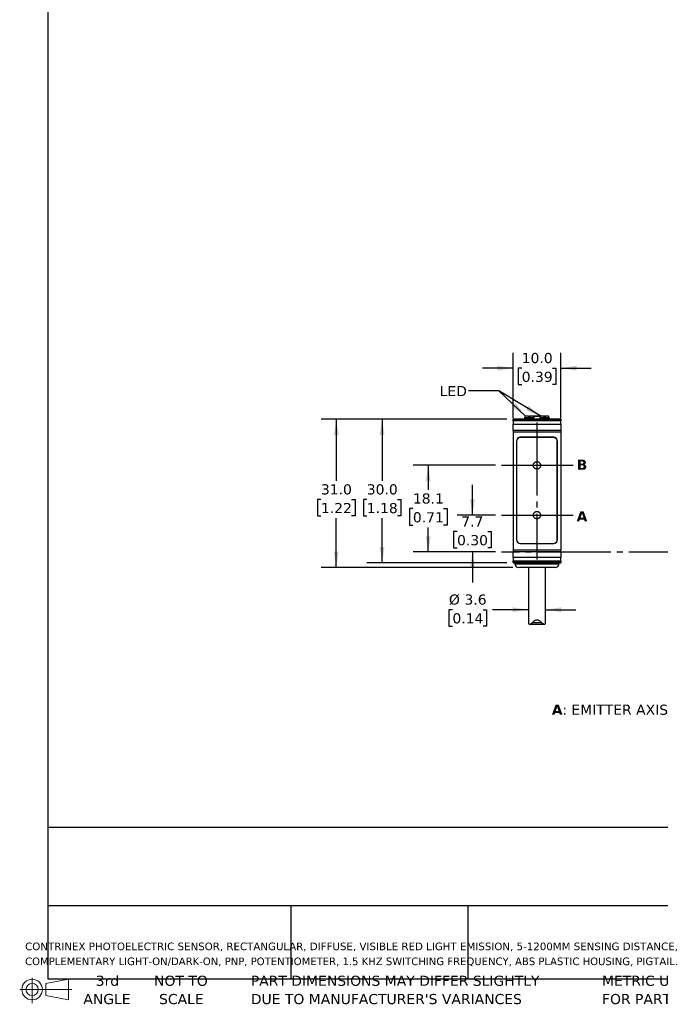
# Model space of a CAD drawing. Header units: millimetres. Extents: x 7 to 546, y 7 to 419.
# Tile 1 of 6: x 7 to 141, y 7 to 213. Entities that reach past the tile are written whole.
import ezdxf

# ---------------------------------------------------------------- set-up
doc = ezdxf.new("R2010")
doc.units = ezdxf.units.MM
doc.linetypes.add('SLD-Center', pattern=[19.05, 15.24, -1.27, 1.27, -1.27])
doc.linetypes.add('SLD-Solid', pattern=[0])
doc.layers.add('CENTER', color=40, linetype='SLD-Center')
doc.layers.add('DIMENSIONS', color=140, linetype='SLD-Solid', lineweight=25)
doc.layers.add('TEXT', color=140, linetype='SLD-Solid', lineweight=25)
doc.styles.add('SLDTEXTSTYLE0', font='VERDANAB.TTF')
doc.styles.add('SLDTEXTSTYLE1', font='VERDANA.TTF')
doc.styles.get("Standard").update_dxf_attribs({"font": 'VERDANA.TTF'})
doc.dimstyles.new('SLDDIMSTYLE0', dxfattribs={"dimtxt": 2.158008, "dimasz": 3.302, "dimexe": 0, "dimexo": 0.0625, "dimgap": 0.539502, "dimtad": 0, "dimtih": 1, "dimtoh": 1, "dimrnd": 1e-09, "dimzin": 12, "dimdsep": 46, "dimtxsty": 'SLDTEXTSTYLE1', "dimsah": 1, "dimcen": 0.09, "dimadec": 0, "dimazin": 3, "dimtfac": 1, "dimtmove": 0, "dimatfit": 0, "dimfxl": 0, "dimfrac": 2, "dimtolj": 1, "dimtzin": 12, "dimarcsym": 0})
doc.dimstyles.new('SLDDIMSTYLE1', dxfattribs={"dimtxt": 2.158008, "dimasz": 3.302, "dimexe": 0, "dimexo": 0.0625, "dimgap": 0.539502, "dimtad": 0, "dimtih": 1, "dimtoh": 1, "dimrnd": 1e-09, "dimzin": 12, "dimdsep": 46, "dimtxsty": 'SLDTEXTSTYLE1', "dimsah": 1, "dimcen": 0.09, "dimadec": 0, "dimazin": 3, "dimtfac": 1, "dimtofl": 0, "dimtmove": 0, "dimatfit": 3, "dimfxl": 0, "dimfrac": 2, "dimtolj": 1, "dimtzin": 12, "dimarcsym": 0})
doc.dimstyles.new('SLDDIMSTYLE2', dxfattribs={"dimtxt": 2.158008, "dimasz": 3.302, "dimexe": 0, "dimexo": 0.0625, "dimgap": 0.539502, "dimtad": 0, "dimtih": 1, "dimtoh": 1, "dimrnd": 1e-09, "dimzin": 4, "dimdsep": 46, "dimtxsty": 'SLDTEXTSTYLE1', "dimsah": 1, "dimcen": 0.09, "dimadec": 0, "dimazin": 1, "dimtfac": 1, "dimtmove": 0, "dimatfit": 0, "dimfxl": 0, "dimfrac": 2, "dimtolj": 1, "dimtzin": 12, "dimarcsym": 0})
doc.dimstyles.new('SLDDIMSTYLE3', dxfattribs={"dimtxt": 2.158008, "dimasz": 3.302, "dimexe": 0, "dimexo": 0.0625, "dimgap": 0.539502, "dimtad": 0, "dimtih": 1, "dimtoh": 1, "dimrnd": 1e-09, "dimzin": 4, "dimdsep": 46, "dimtxsty": 'SLDTEXTSTYLE1', "dimsah": 1, "dimcen": 0.09, "dimadec": 0, "dimazin": 1, "dimtfac": 1, "dimtofl": 0, "dimtmove": 0, "dimatfit": 3, "dimfxl": 0, "dimfrac": 2, "dimtolj": 1, "dimtzin": 12, "dimarcsym": 0})
doc.dimstyles.new('SLDDIMSTYLE5', dxfattribs={"dimtxt": 0.18, "dimasz": 3.302, "dimexe": 0, "dimexo": 0.0625, "dimgap": 0, "dimtad": 0, "dimtih": 1, "dimtoh": 1, "dimdec": 0, "dimrnd": 1e-09, "dimzin": 0, "dimdsep": 46, "dimtxsty": 'Standard', "dimsah": 1, "dimcen": 0.09, "dimadec": 0, "dimazin": 0, "dimtfac": 3.302, "dimtdec": 0, "dimtofl": 0, "dimtmove": 0, "dimatfit": 3, "dimfxl": 0, "dimfrac": 2, "dimtolj": 1, "dimtzin": 0, "dimarcsym": 0})

# ---------------------------------------------------------------- blocks, each defined once
blk = doc.blocks.new('Block11')
at = {"color": 7, "linetype": 'SLD-Solid', "lineweight": 18}
for p, q in [((2.59, 5.31), (2.59, 0)), ((5.48, 4.17), (10.18, 5.03)), ((5.48, 1.6), (5.48, 4.17)), ((10.18, 5.03), (10.18, 0.73)), ((0, 2.88), (10.87, 2.88)), ((5.48, 1.6), (10.18, 0.73))]:
    blk.add_line(p, q, dxfattribs=at)
for radius in [2.15, 1.29]:
    blk.add_circle((2.59, 2.88), radius, dxfattribs=at)
blk = doc.blocks.new('Block12')
at = {"color": 7, "linetype": 'Continuous'}
blk.add_blockref('Block11', (0, 0), dxfattribs=at)
blk = doc.blocks.new('SW_NOTE_0')
at = {"layer": 'TEXT', "color": 0, "char_height": 1.5875, "attachment_point": 1, "style": 'SLDTEXTSTYLE1'}
for s, insert in [('CONTRINEX PHOTOELECTRIC SENSOR, RECTANGULAR, DIFFUSE, VISIBLE RED LIGHT EMISSION, 5-1200MM SENSING DISTANCE, ', (0, 2.02)), ('COMPLEMENTARY LIGHT-ON/DARK-ON, PNP, POTENTIOMETER, 1.5 KHZ SWITCHING FREQUENCY, ABS PLASTIC HOUSING, PIGTAIL.', (0, -1.1))]:
    blk.add_mtext(s, dxfattribs=dict(at, insert=insert))
blk = doc.blocks.new('SW_NOTE_0_3')
at = {"layer": 'TEXT', "color": 0, "char_height": 2.1167, "attachment_point": 1, "style": 'SLDTEXTSTYLE1'}
for s, insert in [('PART DIMENSIONS MAY DIFFER SLIGHTLY ', (0, 2.69)), ("DUE TO MANUFACTURER'S VARIANCES", (0, -1.13))]:
    blk.add_mtext(s, dxfattribs=dict(at, insert=insert))
blk = doc.blocks.new('SW_NOTE_0_4')
at = {"layer": 'TEXT', "color": 0, "char_height": 2.117, "attachment_point": 2, "style": 'SLDTEXTSTYLE1'}
for s, insert in [('NOT TO', (5.26, 2.69)), ('SCALE', (5.35, -1.13))]:
    blk.add_mtext(s, dxfattribs=dict(at, insert=insert))
blk = doc.blocks.new('SW_NOTE_0_5')
at = {"layer": 'TEXT', "color": 0, "char_height": 2.117, "attachment_point": 2, "style": 'SLDTEXTSTYLE1'}
for s, insert in [('3rd', (2.32, 2.69)), ('ANGLE', (2.22, -1.13))]:
    blk.add_mtext(s, dxfattribs=dict(at, insert=insert))
blk = doc.blocks.new('SW_NOTE_0_6')
at = {"layer": 'TEXT', "color": 0, "char_height": 2.1167, "attachment_point": 1, "style": 'SLDTEXTSTYLE1'}
for s, insert in [('METRIC UNITS USED ', (0, 2.69)), ('FOR PART DESIGN', (0, -1.13))]:
    blk.add_mtext(s, dxfattribs=dict(at, insert=insert))
blk = doc.blocks.new('_D')
at = {"layer": 'DIMENSIONS'}
for p, q in [((101.39, 109.51), (101.39, 115.86)), ((106.22, 109.51), (98.22, 109.51)), ((98.19, 106.08), (97.46, 106.08)), ((97.46, 106.08), (97.46, 102.65)), ((104.6, 106.08), (105.32, 106.08)), ((105.32, 106.08), (105.32, 102.65)), ((97.46, 102.65), (98.19, 102.65)), ((106.22, 101.81), (98.22, 101.81)), ((101.39, 101.81), (101.39, 95.46)), ((105.32, 102.65), (104.6, 102.65))]:
    blk.add_line(p, q, dxfattribs=at)
for points in [[(101.39, 109.51), (101.9, 112.81), (100.88, 112.81)], [(101.39, 101.81), (100.88, 98.5), (101.9, 98.5)]]:
    blk.add_solid(points, dxfattribs=at)
at = {"layer": 'DIMENSIONS', "char_height": 2.117, "attachment_point": 1, "style": 'SLDTEXTSTYLE1'}
for s, insert in [('7.7', (99.08, 109.25)), ('0.30', (98.19, 105.34))]:
    blk.add_mtext(s, dxfattribs=dict(at, insert=insert))
blk = doc.blocks.new('_D_1')
at = {"layer": 'DIMENSIONS'}
for p, q in [((106.22, 119.91), (89, 119.91)), ((92.17, 119.91), (92.17, 114.77)), ((88.97, 110.86), (88.24, 110.86)), ((88.24, 110.86), (88.24, 107.43)), ((95.38, 110.86), (96.11, 110.86)), ((96.11, 110.86), (96.11, 107.43)), ((88.24, 107.43), (88.97, 107.43)), ((92.17, 101.81), (92.17, 106.95)), ((96.11, 107.43), (95.38, 107.43)), ((106.22, 101.81), (89, 101.81))]:
    blk.add_line(p, q, dxfattribs=at)
for points in [[(92.17, 119.91), (91.67, 116.6), (92.68, 116.6)], [(92.17, 101.81), (92.68, 105.11), (91.67, 105.11)]]:
    blk.add_solid(points, dxfattribs=at)
at = {"layer": 'DIMENSIONS', "char_height": 2.117, "attachment_point": 1, "style": 'SLDTEXTSTYLE1'}
for s, insert in [('18.1', (88.97, 114.03)), ('0.71', (88.97, 110.12))]:
    blk.add_mtext(s, dxfattribs=dict(at, insert=insert))
blk = doc.blocks.new('SW_NOTE_0_7')
at = {"layer": 'TEXT', "color": 0, "attachment_point": 1}
for s, insert, char_height, style in [('A', (0, 2.69), 2.12, 'SLDTEXTSTYLE0'), (': EMITTER AXIS      ', (2.19, 2.69), 2.1167, 'SLDTEXTSTYLE1'), ('B', (30.97, 2.69), 2.12, 'SLDTEXTSTYLE0'), (': RECEIVER AXIS', (33.12, 2.69), 2.1167, 'SLDTEXTSTYLE1')]:
    blk.add_mtext(s, dxfattribs=dict(at, insert=insert, char_height=char_height, style=style))
blk = doc.blocks.new('_D_10')
at = {"layer": 'DIMENSIONS'}
for p, q in [((108.62, 129.56), (79.37, 129.56)), ((82.55, 129.56), (82.55, 116.69)), ((79.34, 112.78), (78.62, 112.78)), ((78.62, 112.78), (78.62, 109.35)), ((85.75, 112.78), (86.48, 112.78)), ((86.48, 112.78), (86.48, 109.35)), ((78.62, 109.35), (79.34, 109.35)), ((86.48, 109.35), (85.75, 109.35)), ((82.55, 99.56), (82.55, 108.87)), ((108.62, 99.56), (79.37, 99.56))]:
    blk.add_line(p, q, dxfattribs=at)
for points in [[(82.55, 129.56), (82.04, 126.25), (83.05, 126.25)], [(82.55, 99.56), (83.05, 102.86), (82.04, 102.86)]]:
    blk.add_solid(points, dxfattribs=at)
at = {"layer": 'DIMENSIONS', "char_height": 2.117, "attachment_point": 1, "style": 'SLDTEXTSTYLE1'}
for s, insert in [('30.0', (79.34, 115.95)), ('1.18', (79.34, 112.04))]:
    blk.add_mtext(s, dxfattribs=dict(at, insert=insert))
blk = doc.blocks.new('_D_11')
at = {"layer": 'DIMENSIONS'}
for p, q in [((108.62, 129.56), (69.79, 129.56)), ((72.96, 129.56), (72.96, 116.69)), ((69.76, 112.78), (69.03, 112.78)), ((69.03, 112.78), (69.03, 109.35)), ((76.17, 112.78), (76.89, 112.78)), ((76.89, 112.78), (76.89, 109.35)), ((69.03, 109.35), (69.76, 109.35)), ((76.89, 109.35), (76.17, 109.35)), ((72.96, 98.56), (72.96, 108.87)), ((109.82, 98.56), (69.79, 98.56))]:
    blk.add_line(p, q, dxfattribs=at)
for points in [[(72.96, 129.56), (72.45, 126.25), (73.47, 126.25)], [(72.96, 98.56), (73.47, 101.86), (72.45, 101.86)]]:
    blk.add_solid(points, dxfattribs=at)
at = {"layer": 'DIMENSIONS', "char_height": 2.117, "attachment_point": 1, "style": 'SLDTEXTSTYLE1'}
for s, insert in [('31.0', (69.76, 115.95)), ('1.22', (69.76, 112.04))]:
    blk.add_mtext(s, dxfattribs=dict(at, insert=insert))
blk = doc.blocks.new('_D_12')
at = {"layer": 'DIMENSIONS'}
for p, q in [((109.89, 129.74), (109.89, 143.38)), ((119.89, 129.74), (119.89, 143.38)), ((109.89, 140.21), (103.54, 140.21)), ((111.7, 140.21), (110.98, 140.21)), ((110.98, 140.21), (110.98, 136.78)), ((118.11, 140.21), (118.84, 140.21)), ((118.84, 140.21), (118.84, 136.78)), ((119.89, 140.21), (126.24, 140.21)), ((110.98, 136.78), (111.7, 136.78)), ((118.84, 136.78), (118.11, 136.78))]:
    blk.add_line(p, q, dxfattribs=at)
for points in [[(109.89, 140.21), (106.58, 140.71), (106.58, 139.7)], [(119.89, 140.21), (123.19, 139.7), (123.19, 140.71)]]:
    blk.add_solid(points, dxfattribs=at)
at = {"layer": 'DIMENSIONS', "char_height": 2.117, "attachment_point": 1, "style": 'SLDTEXTSTYLE1'}
for s, insert in [('10.0', (111.7, 143.38)), ('0.39', (111.7, 139.46))]:
    blk.add_mtext(s, dxfattribs=dict(at, insert=insert))
blk = doc.blocks.new('_D_13')
at = {"layer": 'DIMENSIONS'}
for p, q in [((97.23, 89.76), (96.5, 89.76)), ((96.5, 89.76), (96.5, 86.33)), ((103.64, 89.76), (104.36, 89.76)), ((104.36, 89.76), (104.36, 86.33)), ((113.09, 89.76), (105.57, 89.76)), ((116.69, 89.76), (123.04, 89.76)), ((96.5, 86.33), (97.23, 86.33)), ((104.36, 86.33), (103.64, 86.33))]:
    blk.add_line(p, q, dxfattribs=at)
for points in [[(113.09, 89.76), (109.78, 90.27), (109.78, 89.26)], [(116.69, 89.76), (119.99, 89.26), (119.99, 90.27)]]:
    blk.add_solid(points, dxfattribs=at)
at = {"layer": 'DIMENSIONS', "char_height": 2.117, "attachment_point": 1, "style": 'SLDTEXTSTYLE1'}
for s, insert in [('%%c', (96.5, 92.94)), ('3.6', (99.75, 92.94)), ('0.14', (97.23, 89.02))]:
    blk.add_mtext(s, dxfattribs=dict(at, insert=insert))

msp = doc.modelspace()

# ---------------------------------------------------------------- linework, layer by layer
for p, q in [((119.886, 129.556), (109.886, 129.556)), ((109.886, 129.556), (109.886, 129.523)), ((112.309, 129.876), (112.286, 129.831)), ((112.286, 129.831), (112.286, 129.556)), ((114.286, 129.831), (112.286, 129.831)), ((113.096, 130.206), (112.499, 130.206)), ((113.286, 129.876), (113.096, 130.206)), ((113.177, 130.082), (113.174, 130.071)), ((113.261, 130.082), (113.177, 130.082)), ((113.234, 129.967), (113.261, 130.082)), ((113.476, 130.206), (113.286, 129.876)), ((113.344, 130.156), (113.323, 130.156)), ((113.448, 130.156), (113.344, 130.156)), ((114.074, 130.206), (113.476, 130.206)), ((115.622, 130.082), (114.151, 130.082)), ((114.286, 129.831), (114.264, 129.876)), ((114.286, 129.556), (114.286, 129.831)), ((115.509, 129.876), (115.486, 129.831)), ((115.486, 129.831), (115.486, 129.556)), ((117.486, 129.831), (115.486, 129.831)), ((116.296, 130.206), (115.699, 130.206)), ((116.486, 129.876), (116.296, 130.206)), ((116.595, 130.082), (116.368, 130.082)), ((116.676, 130.206), (116.486, 129.876)), ((116.598, 130.071), (116.595, 130.082)), ((117.274, 130.206), (116.676, 130.206)), ((117.486, 129.831), (117.464, 129.876)), ((117.486, 129.556), (117.486, 129.831)), ((119.886, 129.556), (119.886, 129.523)), ((109.886, 129.523), (119.886, 129.523)), ((109.886, 129.183), (109.886, 129.523)), ((119.886, 129.183), (109.886, 129.183)), ((109.886, 129.183), (109.886, 128.471)), ((109.886, 128.471), (119.886, 128.471)), ((109.886, 127.181), (109.886, 128.471)), ((119.886, 129.523), (119.886, 129.183)), ((119.886, 128.471), (119.886, 129.183)), ((119.886, 128.471), (119.886, 127.181)), ((119.886, 127.181), (109.886, 127.181)), ((109.886, 127.181), (109.886, 126.926)), ((109.886, 126.926), (109.886, 102.186)), ((109.886, 126.926), (119.886, 126.926)), ((118.386, 125.756), (111.386, 125.756)), ((118.336, 125.706), (111.436, 125.706)), ((119.886, 127.181), (119.886, 126.926)), ((119.886, 126.926), (119.886, 102.186)), ((110.586, 124.956), (110.586, 104.356)), ((110.636, 124.906), (110.636, 104.406)), ((119.136, 104.406), (119.136, 124.906)), ((119.186, 104.356), (119.186, 124.956)), ((111.386, 103.556), (118.386, 103.556)), ((111.436, 103.606), (118.336, 103.606)), ((119.886, 102.186), (109.886, 102.186)), ((109.886, 102.186), (109.886, 101.931)), ((109.886, 101.931), (119.886, 101.931)), ((109.886, 100.641), (109.886, 101.931)), ((119.886, 101.931), (119.886, 102.186)), ((119.886, 101.931), (119.886, 100.641)), ((119.886, 100.641), (109.886, 100.641)), ((109.886, 100.641), (109.886, 99.929)), ((109.886, 99.929), (119.886, 99.929)), ((109.886, 99.589), (109.886, 99.929)), ((119.886, 99.589), (109.886, 99.589)), ((109.886, 99.589), (109.886, 99.556)), ((109.886, 99.556), (119.886, 99.556)), ((110.286, 99.556), (110.286, 99.356)), ((110.286, 99.356), (119.486, 99.356)), ((119.486, 99.356), (119.486, 99.556)), ((119.886, 99.929), (119.886, 100.641)), ((119.886, 99.929), (119.886, 99.589)), ((119.886, 99.589), (119.886, 99.556)), ((113.086, 98.556), (113.086, 87.211)), ((116.686, 87.211), (116.686, 98.556)), ((113.094, 87.211), (113.093, 87.046)), ((113.289, 86.706), (116.476, 86.706)), ((115.866, 87.046), (113.907, 87.046)), ((116.68, 87.046), (116.679, 87.211))]:
    msp.add_line(p, q)
for centre, radius, start, end in [((113.274, 130.056), 0.1, 90, 165), ((116.499, 130.056), 0.1, 15, 90), ((111.386, 124.956), 0.8, 90, 180), ((111.436, 124.906), 0.8, 90, 180), ((118.336, 124.906), 0.8, 0, 90), ((118.386, 124.956), 0.8, 0, 90), ((111.386, 104.356), 0.8, 180, 270), ((111.436, 104.406), 0.8, 180, 270), ((118.336, 104.406), 0.8, 270, 0), ((118.386, 104.356), 0.8, 270, 0), ((111.086, 99.356), 0.8, 180, 270), ((118.686, 99.356), 0.8, 270, 0)]:
    msp.add_arc(centre, radius, start, end)
for centre, start_param, end_param in [((113.286, 123.256), 0.3927394, 0.4949341), ((113.286, 123.256), 5.7882512, 5.8904459), ((116.486, 123.256), 0.3927394, 0.4949341), ((116.486, 123.256), 5.7882512, 5.8904459)]:
    msp.add_ellipse(centre, major_axis=(0, 7.523), ratio=0.2734697, start_param=start_param, end_param=end_param)
for points, knots in [([(113.261, 130.082), (113.263, 130.093), (113.267, 130.103), (113.273, 130.112), (113.278, 130.121), (113.284, 130.129), (113.292, 130.136), (113.299, 130.143), (113.308, 130.148), (113.317, 130.151), (113.325, 130.155), (113.335, 130.156), (113.344, 130.156)], [0, 0, 0, 0, 0.00003323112, 0.00003323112, 0.00003323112, 0.00006639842, 0.00006639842, 0.00006639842, 0.00010053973, 0.00010053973, 0.00010053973, 0.00013404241, 0.00013404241, 0.00013404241, 0.00013404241]), ([(115.67, 130.156), (115.647, 130.156), (115.553, 130.156), (115.368, 130.156), (115.119, 130.156), (114.859, 130.156), (114.6, 130.156), (114.354, 130.156), (114.186, 130.156), (114.11, 130.156), (114.102, 130.156)], [0, 0, 0, 0, 0.0501751, 0.200713, 0.358701, 0.5170156, 0.6750037, 0.8333183, 0.9836153, 1, 1, 1, 1]), ([(116.498, 130.156), (116.498, 130.156), (116.504, 130.156), (116.479, 130.156), (116.424, 130.156), (116.356, 130.156), (116.325, 130.156)], [0, 0, 0, 0, 0.0222673, 0.3680842, 0.7146158, 1, 1, 1, 1]), ([(118.686, 98.556), (118.686, 98.556), (116.984, 98.556), (112.789, 98.556), (111.086, 98.556), (111.086, 98.556)], [0, 0, 0, 0, 0.5, 0.5, 1, 1, 1, 1]), ([(113.093, 87.046), (113.1, 86.924), (113.118, 86.829), (113.197, 86.716), (113.258, 86.698), (113.411, 86.723), (113.503, 86.765), (113.698, 86.881), (113.803, 86.957), (113.907, 87.046)], [0, 0, 0, 0, 0.25, 0.25, 0.5, 0.5, 0.75, 0.75, 1, 1, 1, 1]), ([(113.907, 87.046), (114.029, 87.191), (114.164, 87.329), (114.407, 87.501), (114.494, 87.551), (114.684, 87.624), (114.785, 87.645), (114.99, 87.644), (115.092, 87.623), (115.28, 87.55), (115.368, 87.5), (115.609, 87.329), (115.744, 87.191), (115.866, 87.046)], [0, 0, 0, 0, 0.25, 0.25, 0.375, 0.375, 0.5, 0.5, 0.625, 0.625, 0.75, 0.75, 1, 1, 1, 1]), ([(115.866, 87.046), (115.97, 86.957), (116.074, 86.882), (116.221, 86.794), (116.268, 86.769), (116.357, 86.73), (116.4, 86.717), (116.515, 86.698), (116.576, 86.716), (116.654, 86.828), (116.672, 86.924), (116.68, 87.046)], [0, 0, 0, 0, 0.25, 0.25, 0.375, 0.375, 0.5, 0.5, 0.75, 0.75, 1, 1, 1, 1])]:
    msp.add_open_spline(points, degree=3, knots=knots)
at = {"layer": 'CENTER'}
for p, q in [((114.886, 128.85), (114.886, 100.257)), ((122.448, 119.906), (107.493, 119.906)), ((107.493, 109.506), (122.448, 109.506)), ((168.387, 101.806), (107.493, 101.806))]:
    msp.add_line(p, q, dxfattribs=at)
for centre in [(114.886, 119.908), (114.886, 109.506)]:
    msp.add_circle(centre, 0.762, dxfattribs=at)
at = {"layer": 'TEXT'}
for p, q in [((12.7, 419.1), (12.7, 12.7)), ((546.1, 44.252), (12.7, 44.252)), ((546.1, 27.94), (12.7, 27.94)), ((63.5, 27.94), (63.5, 12.7)), ((100.423, 27.94), (100.423, 12.7)), ((12.7, 12.7), (546.1, 12.7))]:
    msp.add_line(p, q, dxfattribs=at)

# ---------------------------------------------------------------- block references
for name, p in [('SW_NOTE_0_7', (117.986, 67.237)), ('SW_NOTE_0', (7.966, 18.216)), ('Block12', (6.838, 7.554)), ('SW_NOTE_0_5', (22.847, 10.635)), ('SW_NOTE_0_4', (35.257, 10.635)), ('SW_NOTE_0_3', (55.119, 10.635)), ('SW_NOTE_0_6', (128.478, 10.635))]:
    msp.add_blockref(name, p, dxfattribs=at)

# ---------------------------------------------------------------- texts
at = {"layer": 'TEXT', "attachment_point": 1}
for s, insert, char_height, style in [('LED', (94.56, 136.471), 2.1167, 'SLDTEXTSTYLE1'), ('LED', (94.56, 136.471), 2.1167, 'SLDTEXTSTYLE1'), ('B', (123.191, 121.088), 2.117, 'SLDTEXTSTYLE0'), ('A', (123.169, 110.323), 2.117, 'SLDTEXTSTYLE0')]:
    msp.add_mtext(s, dxfattribs=dict(at, insert=insert, char_height=char_height, style=style))

# ---------------------------------------------------------------- dimensions: what is measured, and where the dimension line sits
at = {"layer": 'DIMENSIONS'}
dim = msp.add_linear_dim(base=(119.886, 140.206), p1=(109.886, 128.471), p2=(119.886, 128.471), dimstyle='SLDDIMSTYLE2', dxfattribs=at)
dim.commit()
dim.dimension.update_dxf_attribs({"geometry": '_D_12', "text_midpoint": (114.906, 140.206), "dimtype": 160})
for base, p1, p2, dimstyle, picture, middle in [((72.963, 129.556), (111.086, 98.556), (109.886, 129.556), 'SLDDIMSTYLE3', '_D_11', (72.963, 112.781)), ((82.546, 129.556), (109.886, 99.556), (109.886, 129.556), 'SLDDIMSTYLE3', '_D_10', (82.546, 112.781)), ((92.174, 101.806), (107.493, 119.906), (107.493, 101.806), 'SLDDIMSTYLE1', '_D_1', (92.174, 110.861)), ((101.393, 109.506), (107.493, 101.806), (107.493, 109.506), 'SLDDIMSTYLE0', '_D', (101.393, 106.083))]:
    dim = msp.add_linear_dim(base=base, p1=p1, p2=p2, angle=90, dimstyle=dimstyle, dxfattribs=at)
    dim.commit()
    dim.dimension.update_dxf_attribs({"geometry": picture, "text_midpoint": middle, "dimtype": 160})
dim = msp.add_linear_dim(base=(113.086, 89.764), p1=(116.686, 87.22), p2=(113.086, 87.22), text='%%c<>', dimstyle='SLDDIMSTYLE0', dxfattribs=at)
dim.commit()
dim.dimension.update_dxf_attribs({"geometry": '_D_13', "text_midpoint": (100.434, 89.764), "dimtype": 160})

# ---------------------------------------------------------------- leaders
at = {"layer": 'TEXT'}
for points in [[(112.499, 130.206), (106.917, 135.45), (100.567, 135.45)], [(115.699, 130.206), (106.917, 135.45), (100.567, 135.45)]]:
    msp.add_leader(points, dimstyle='SLDDIMSTYLE5', dxfattribs=at)

doc.saveas('drawing.dxf')
